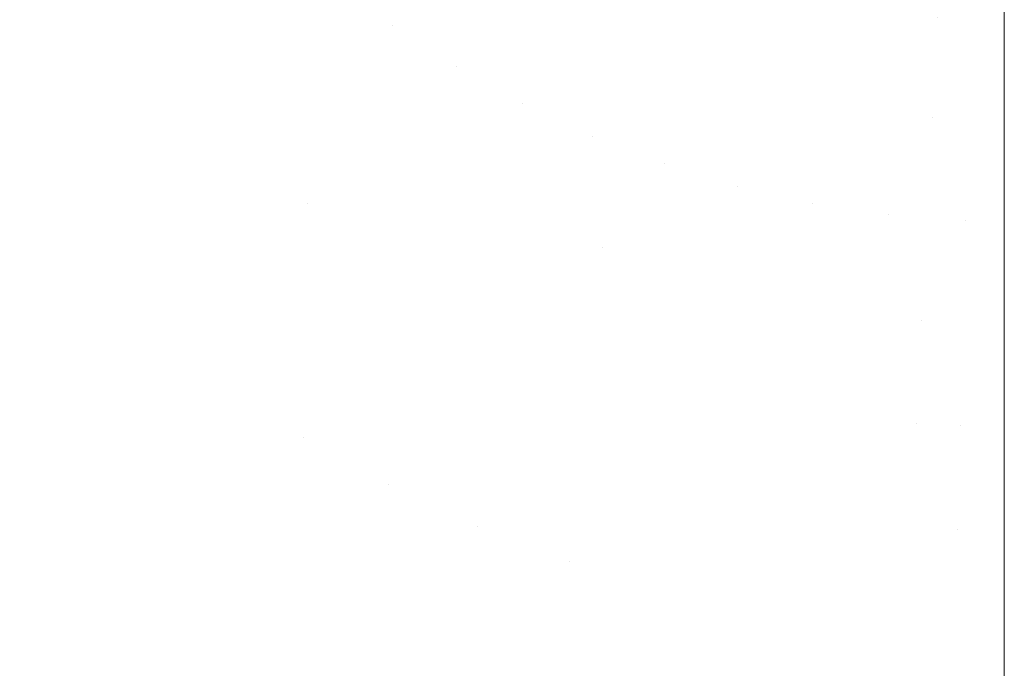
# Model space of a CAD drawing. Header units: centimetres. Extents: x -21.6 to 22.7, y 3.4 to 5.2.
# Tile 27 of 256: x -21.522 to -21.5034, y 3.4638 to 3.476. Entities that reach past the tile are written whole.
import ezdxf

# ---------------------------------------------------------------- set-up
doc = ezdxf.new("R2010")
doc.units = ezdxf.units.CM
doc.header["$LTSCALE"] = 2.54
doc.layers.add('Lucido design-1', color=7, linetype='Continuous')

# ---------------------------------------------------------------- blocks, each defined once
blk = doc.blocks.new('Gruppo-4-1')
at = {"color": 7, "linetype": 'Continuous', "lineweight": 9}
for points, invisible_edges in [([(-21.521898, 3.477369, -1872.22073), (-21.522879, 3.47858, -1872.22073), (-21.524076, 3.477249, -1872.221412), (-21.523035, 3.475964, -1872.221412)], 15), ([(-21.523035, 3.475964, -1873.009616), (-21.524076, 3.477249, -1873.009616), (-21.522879, 3.47858, -1873.010298), (-21.521898, 3.477369, -1873.010298)], 15), ([(-21.504679, 3.476063, -1872.218486), (-21.503423, 3.47433, -1872.218921), (-21.503423, 3.478568, -1872.217884)], 9), ([(-21.503423, 3.478568, -1873.013144), (-21.503423, 3.47433, -1873.012107), (-21.504679, 3.476063, -1873.012543)], 10), ([(22.630348, 3.47433, -1873.012107), (-21.503423, 3.47433, -1873.012107), (-21.503423, 3.478568, -1873.013144), (22.630348, 3.478568, -1873.013144)], 5), ([(-21.511278, 3.475895, -1872.218977), (-21.510708, 3.477659, -1872.218486), (-21.51182, 3.478225, -1872.218486), (-21.512476, 3.476506, -1872.218977)], 15), ([(-21.512476, 3.476506, -1873.012051), (-21.51182, 3.478225, -1873.012543), (-21.510708, 3.477659, -1873.012543), (-21.511278, 3.475895, -1873.012051)], 15), ([(-21.517587, 3.475609, -1872.220098), (-21.516674, 3.477194, -1872.219514), (-21.517732, 3.47813, -1872.219514), (-21.518717, 3.476609, -1872.220098)], 15), ([(-21.518717, 3.476609, -1873.01093), (-21.517732, 3.47813, -1873.011514), (-21.516674, 3.477194, -1873.011514), (-21.517587, 3.475609, -1873.01093)], 15), ([(-21.514726, 3.477948, -1872.218977), (-21.515554, 3.476317, -1872.219514), (-21.514374, 3.475506, -1872.219514), (-21.513627, 3.477192, -1872.218977)], 15), ([(-21.514971, 3.475903, -1873.011514), (-21.515554, 3.476317, -1873.011514), (-21.514726, 3.477948, -1873.012051), (-21.513627, 3.477192, -1873.012051)], 15), ([(-21.519779, 3.477663, -1872.220098), (-21.520842, 3.476198, -1872.22073), (-21.519711, 3.475075, -1872.22073), (-21.518717, 3.476609, -1872.220098)], 15), ([(-21.518717, 3.476609, -1873.01093), (-21.519711, 3.475075, -1873.010298), (-21.520842, 3.476198, -1873.010298), (-21.519779, 3.477663, -1873.01093)], 15), ([(-21.510038, 3.475367, -1872.218977), (-21.509558, 3.477169, -1872.218486), (-21.510708, 3.477659, -1872.218486), (-21.511278, 3.475895, -1872.218977)], 15), ([(-21.511278, 3.475895, -1873.012051), (-21.510708, 3.477659, -1873.012543), (-21.509558, 3.477169, -1873.012543), (-21.510038, 3.475367, -1873.012051)], 15), ([(-21.523035, 3.475964, -1872.221412), (-21.521914, 3.47472, -1872.221412), (-21.520842, 3.476198, -1872.22073), (-21.521898, 3.477369, -1872.22073)], 15), ([(-21.521898, 3.477369, -1873.010298), (-21.520842, 3.476198, -1873.010298), (-21.521914, 3.47472, -1873.009616), (-21.523035, 3.475964, -1873.009616)], 15), ([(-21.516389, 3.474671, -1872.220098), (-21.515554, 3.476317, -1872.219514), (-21.516674, 3.477194, -1872.219514), (-21.517587, 3.475609, -1872.220098)], 15), ([(-21.517587, 3.475609, -1873.01093), (-21.516674, 3.477194, -1873.011514), (-21.515554, 3.476317, -1873.011514), (-21.516389, 3.474671, -1873.01093)], 15), ([(-21.513627, 3.477192, -1873.012051), (-21.514374, 3.475506, -1873.011514), (-21.514971, 3.475903, -1873.011514)], 11), ([(-21.513627, 3.477192, -1872.218977), (-21.514374, 3.475506, -1872.219514), (-21.51314, 3.474769, -1872.219514), (-21.512476, 3.476506, -1872.218977)], 15), ([(-21.513764, 3.475128, -1873.011514), (-21.514374, 3.475506, -1873.011514), (-21.513627, 3.477192, -1873.012051), (-21.512476, 3.476506, -1873.012051)], 15), ([(-21.50876, 3.474926, -1872.218977), (-21.508373, 3.47676, -1872.218486), (-21.509558, 3.477169, -1872.218486), (-21.510038, 3.475367, -1872.218977)], 15), ([(-21.510038, 3.475367, -1873.012051), (-21.509558, 3.477169, -1873.012543), (-21.508373, 3.47676, -1873.012543), (-21.50876, 3.474926, -1873.012051)], 15), ([(-21.507453, 3.474578, -1872.218977), (-21.507161, 3.476437, -1872.218486), (-21.508373, 3.47676, -1872.218486), (-21.50876, 3.474926, -1872.218977)], 15), ([(-21.50876, 3.474926, -1873.012051), (-21.508373, 3.47676, -1873.012543), (-21.507161, 3.476437, -1873.012543), (-21.507453, 3.474578, -1873.012051)], 15), ([(-21.518717, 3.476609, -1872.220098), (-21.519711, 3.475075, -1872.22073), (-21.518507, 3.47401, -1872.22073), (-21.517587, 3.475609, -1872.220098)], 15), ([(-21.517587, 3.475609, -1873.01093), (-21.518507, 3.47401, -1873.010298), (-21.519711, 3.475075, -1873.010298), (-21.518717, 3.476609, -1873.01093)], 15), ([(-21.512476, 3.476506, -1873.012051), (-21.51314, 3.474769, -1873.011514), (-21.513764, 3.475128, -1873.011514)], 11), ([(-21.512476, 3.476506, -1872.218977), (-21.51314, 3.474769, -1872.219514), (-21.511854, 3.474114, -1872.219514), (-21.511278, 3.475895, -1872.218977)], 15), ([(-21.512503, 3.474431, -1873.011514), (-21.51314, 3.474769, -1873.011514), (-21.512476, 3.476506, -1873.012051), (-21.511278, 3.475895, -1873.012051)], 15), ([(-21.506123, 3.474326, -1872.218977), (-21.505927, 3.476204, -1872.218486), (-21.507161, 3.476437, -1872.218486), (-21.507453, 3.474578, -1872.218977)], 15), ([(-21.507453, 3.474578, -1873.012051), (-21.507161, 3.476437, -1873.012543), (-21.505927, 3.476204, -1873.012543), (-21.506123, 3.474326, -1873.012051)], 15), ([(-21.520713, 3.473529, -1872.221412), (-21.519711, 3.475075, -1872.22073), (-21.520842, 3.476198, -1872.22073), (-21.521914, 3.47472, -1872.221412)], 15), ([(-21.521914, 3.47472, -1873.009616), (-21.520842, 3.476198, -1873.010298), (-21.519711, 3.475075, -1873.010298), (-21.520713, 3.473529, -1873.009616)], 15), ([(-21.515129, 3.473804, -1872.220098), (-21.514374, 3.475506, -1872.219514), (-21.515554, 3.476317, -1872.219514), (-21.516389, 3.474671, -1872.220098)], 15), ([(-21.516389, 3.474671, -1873.01093), (-21.515554, 3.476317, -1873.011514), (-21.514971, 3.475903, -1873.011514), (-21.515767, 3.474228, -1873.01093)], 15), ([(-21.504777, 3.474174, -1872.218977), (-21.504679, 3.476063, -1872.218486), (-21.505927, 3.476204, -1872.218486), (-21.506123, 3.474326, -1872.218977)], 15), ([(-21.506123, 3.474326, -1873.012051), (-21.505927, 3.476204, -1873.012543), (-21.504679, 3.476063, -1873.012543), (-21.504777, 3.474174, -1873.012051)], 15), ([(-21.503423, 3.47433, -1872.218921), (-21.504679, 3.476063, -1872.218486), (-21.504777, 3.474174, -1872.218977)], 11), ([(-21.504777, 3.474174, -1873.012051), (-21.504679, 3.476063, -1873.012543), (-21.503423, 3.47433, -1873.012107), (-21.503423, 3.474124, -1873.012047)], 11), ([(-21.524179, 3.474548, -1872.222145), (-21.522993, 3.473233, -1872.222145), (-21.521914, 3.47472, -1872.221412), (-21.523035, 3.475964, -1872.221412)], 15), ([(-21.523035, 3.475964, -1873.009616), (-21.521914, 3.47472, -1873.009616), (-21.522993, 3.473233, -1873.008883), (-21.524179, 3.474548, -1873.008883)], 15), ([(-21.515767, 3.474228, -1873.01093), (-21.514971, 3.475903, -1873.011514), (-21.514374, 3.475506, -1873.011514), (-21.515129, 3.473804, -1873.01093)], 15), ([(-21.511278, 3.475895, -1873.012051), (-21.511854, 3.474114, -1873.011514), (-21.512503, 3.474431, -1873.011514)], 11), ([(-21.511278, 3.475895, -1872.218977), (-21.511854, 3.474114, -1872.219514), (-21.510522, 3.473547, -1872.219514), (-21.510038, 3.475367, -1872.218977)], 15), ([(-21.511193, 3.473819, -1873.011514), (-21.511854, 3.474114, -1873.011514), (-21.511278, 3.475895, -1873.012051), (-21.510038, 3.475367, -1873.012051)], 15), ([(-21.517587, 3.475609, -1872.220098), (-21.518507, 3.47401, -1872.22073), (-21.517232, 3.473011, -1872.22073), (-21.516389, 3.474671, -1872.220098)], 15), ([(-21.516389, 3.474671, -1873.01093), (-21.517232, 3.473011, -1873.010298), (-21.518507, 3.47401, -1873.010298), (-21.517587, 3.475609, -1873.01093)], 15), ([(-21.513809, 3.473017, -1872.220098), (-21.51314, 3.474769, -1872.219514), (-21.514374, 3.475506, -1872.219514), (-21.515129, 3.473804, -1872.220098)], 15), ([(-21.515129, 3.473804, -1873.01093), (-21.514374, 3.475506, -1873.011514), (-21.513764, 3.475128, -1873.011514), (-21.514476, 3.4734, -1873.01093)], 15), ([(-21.510038, 3.475367, -1873.012051), (-21.510522, 3.473547, -1873.011514), (-21.511193, 3.473819, -1873.011514)], 11), ([(-21.510038, 3.475367, -1872.218977), (-21.510522, 3.473547, -1872.219514), (-21.509151, 3.473074, -1872.219514), (-21.50876, 3.474926, -1872.218977)], 15), ([(-21.509841, 3.473298, -1873.011514), (-21.510522, 3.473547, -1873.011514), (-21.510038, 3.475367, -1873.012051), (-21.50876, 3.474926, -1873.012051)], 15), ([(-21.519435, 3.472398, -1872.221412), (-21.518507, 3.47401, -1872.22073), (-21.519711, 3.475075, -1872.22073), (-21.520713, 3.473529, -1872.221412)], 15), ([(-21.520713, 3.473529, -1873.009616), (-21.519711, 3.475075, -1873.010298), (-21.518507, 3.47401, -1873.010298), (-21.519435, 3.472398, -1873.009616)], 15), ([(-21.514476, 3.4734, -1873.01093), (-21.513764, 3.475128, -1873.011514), (-21.51314, 3.474769, -1873.011514), (-21.513809, 3.473017, -1873.01093)], 15), ([(-21.50876, 3.474926, -1873.012051), (-21.509151, 3.473074, -1873.011514), (-21.509841, 3.473298, -1873.011514)], 11), ([(-21.50876, 3.474926, -1872.218977), (-21.509151, 3.473074, -1872.219514), (-21.507748, 3.4727, -1872.219514), (-21.507453, 3.474578, -1872.218977)], 15), ([(-21.508454, 3.472874, -1873.011514), (-21.509151, 3.473074, -1873.011514), (-21.50876, 3.474926, -1873.012051), (-21.507453, 3.474578, -1873.012051)], 15), ([(-21.521914, 3.47472, -1872.221412), (-21.522993, 3.473233, -1872.222145), (-21.521722, 3.471971, -1872.222145), (-21.520713, 3.473529, -1872.221412)], 15), ([(-21.520713, 3.473529, -1873.009616), (-21.521722, 3.471971, -1873.008883), (-21.522993, 3.473233, -1873.008883), (-21.521914, 3.47472, -1873.009616)], 15), ([(-21.512434, 3.472316, -1872.220098), (-21.511854, 3.474114, -1872.219514), (-21.51314, 3.474769, -1872.219514), (-21.513809, 3.473017, -1872.220098)], 15), ([(-21.513809, 3.473017, -1873.01093), (-21.51314, 3.474769, -1873.011514), (-21.512503, 3.474431, -1873.011514), (-21.513128, 3.472655, -1873.01093)], 15), ([(-21.516389, 3.474671, -1872.220098), (-21.517232, 3.473011, -1872.22073), (-21.51589, 3.472088, -1872.22073), (-21.515129, 3.473804, -1872.220098)], 15), ([(-21.515767, 3.474228, -1873.01093), (-21.516569, 3.47254, -1873.010298), (-21.517232, 3.473011, -1873.010298), (-21.516389, 3.474671, -1873.01093)], 15), ([(-21.507453, 3.474578, -1873.012051), (-21.507748, 3.4727, -1873.011514), (-21.508454, 3.472874, -1873.011514)], 11), ([(-21.507453, 3.474578, -1872.218977), (-21.507748, 3.4727, -1872.219514), (-21.506321, 3.47243, -1872.219514), (-21.506123, 3.474326, -1872.218977)], 15), ([(-21.507037, 3.472552, -1873.011514), (-21.507748, 3.4727, -1873.011514), (-21.507453, 3.474578, -1873.012051), (-21.506123, 3.474326, -1873.012051)], 15), ([(-21.513128, 3.472655, -1873.01093), (-21.512503, 3.474431, -1873.011514), (-21.511854, 3.474114, -1873.011514), (-21.512434, 3.472316, -1873.01093)], 15), ([(-21.506123, 3.474326, -1873.012051), (-21.506321, 3.47243, -1873.011514), (-21.507037, 3.472552, -1873.011514)], 11), ([(-21.506123, 3.474326, -1872.218977), (-21.506321, 3.47243, -1872.219514), (-21.504876, 3.472267, -1872.219514), (-21.504777, 3.474174, -1872.218977)], 15), ([(-21.5056, 3.472335, -1873.011514), (-21.506321, 3.47243, -1873.011514), (-21.506123, 3.474326, -1873.012051), (-21.504777, 3.474174, -1873.012051)], 15), ([(-21.504777, 3.474174, -1872.218977), (-21.504876, 3.472267, -1872.219514), (-21.503423, 3.472219, -1872.219537), (-21.503423, 3.47433, -1872.218921)], 11), ([(22.630348, 3.47433, -1873.012107), (22.630348, 3.472219, -1873.011491), (-21.503423, 3.472219, -1873.011491), (-21.503423, 3.474124, -1873.012047)], 10), ([(-21.503423, 3.474124, -1873.012047), (-21.503423, 3.47433, -1873.012107), (22.630348, 3.47433, -1873.012107)], 10), ([(-21.515129, 3.473804, -1873.01093), (-21.51589, 3.472088, -1873.010298), (-21.516569, 3.47254, -1873.010298), (-21.515767, 3.474228, -1873.01093)], 15), ([(-21.504777, 3.474174, -1873.012051), (-21.504876, 3.472267, -1873.011514), (-21.5056, 3.472335, -1873.011514)], 11), ([(-21.50415, 3.472226, -1873.011514), (-21.504876, 3.472267, -1873.011514), (-21.504777, 3.474174, -1873.012051), (-21.503423, 3.474124, -1873.012047)], 15), ([(-21.518082, 3.471338, -1872.221412), (-21.517232, 3.473011, -1872.22073), (-21.518507, 3.47401, -1872.22073), (-21.519435, 3.472398, -1872.221412)], 15), ([(-21.519435, 3.472398, -1873.009616), (-21.518507, 3.47401, -1873.010298), (-21.517232, 3.473011, -1873.010298), (-21.518082, 3.471338, -1873.009616)], 15), ([(-21.511011, 3.47171, -1872.220098), (-21.510522, 3.473547, -1872.219514), (-21.511854, 3.474114, -1872.219514), (-21.512434, 3.472316, -1872.220098)], 15), ([(-21.512434, 3.472316, -1873.01093), (-21.511854, 3.474114, -1873.011514), (-21.511193, 3.473819, -1873.011514), (-21.511728, 3.472001, -1873.01093)], 15), ([(-21.503423, 3.474124, -1873.012047), (-21.503423, 3.472219, -1873.011491), (-21.50415, 3.472226, -1873.011514)], 10), ([(-21.515129, 3.473804, -1872.220098), (-21.51589, 3.472088, -1872.22073), (-21.514484, 3.471249, -1872.22073), (-21.513809, 3.473017, -1872.220098)], 15), ([(-21.514476, 3.4734, -1873.01093), (-21.515194, 3.471658, -1873.010298), (-21.51589, 3.472088, -1873.010298), (-21.515129, 3.473804, -1873.01093)], 15), ([(-21.511728, 3.472001, -1873.01093), (-21.511193, 3.473819, -1873.011514), (-21.510522, 3.473547, -1873.011514), (-21.511011, 3.47171, -1873.01093)], 15), ([(-21.520713, 3.473529, -1872.221412), (-21.521722, 3.471971, -1872.222145), (-21.52037, 3.470775, -1872.222145), (-21.519435, 3.472398, -1872.221412)], 15), ([(-21.519435, 3.472398, -1873.009616), (-21.52037, 3.470775, -1873.008883), (-21.521722, 3.471971, -1873.008883), (-21.520713, 3.473529, -1873.009616)], 15), ([(-21.513809, 3.473017, -1873.01093), (-21.514484, 3.471249, -1873.010298), (-21.515194, 3.471658, -1873.010298), (-21.514476, 3.4734, -1873.01093)], 15), ([(-21.509546, 3.471204, -1872.220098), (-21.509151, 3.473074, -1872.219514), (-21.510522, 3.473547, -1872.219514), (-21.511011, 3.47171, -1872.220098)], 15), ([(-21.511011, 3.47171, -1873.01093), (-21.510522, 3.473547, -1873.011514), (-21.509841, 3.473298, -1873.011514)], 11), ([(-21.522738, 3.470404, -1872.222932), (-21.521722, 3.471971, -1872.222145), (-21.522993, 3.473233, -1872.222145), (-21.524079, 3.471735, -1872.222932)], 15), ([(-21.524079, 3.471735, -1873.008096), (-21.522993, 3.473233, -1873.008883), (-21.521722, 3.471971, -1873.008883), (-21.522738, 3.470404, -1873.008096)], 15), ([(-21.509841, 3.473298, -1873.011514), (-21.510729, 3.469574, -1873.010298), (-21.511011, 3.47171, -1873.01093)], 11), ([(-21.509841, 3.473298, -1873.011514), (-21.509151, 3.473074, -1873.011514), (-21.509944, 3.469319, -1873.010298), (-21.510729, 3.469574, -1873.010298)], 15), ([(-21.513809, 3.473017, -1872.220098), (-21.514484, 3.471249, -1872.22073), (-21.51302, 3.470503, -1872.22073), (-21.512434, 3.472316, -1872.220098)], 15), ([(-21.513128, 3.472655, -1873.01093), (-21.513759, 3.470864, -1873.010298), (-21.514484, 3.471249, -1873.010298), (-21.513809, 3.473017, -1873.01093)], 15), ([(-21.50915, 3.469092, -1873.010298), (-21.509944, 3.469319, -1873.010298), (-21.509151, 3.473074, -1873.011514), (-21.508454, 3.472874, -1873.011514)], 15), ([(-21.508046, 3.470805, -1872.220098), (-21.507748, 3.4727, -1872.219514), (-21.509151, 3.473074, -1872.219514), (-21.509546, 3.471204, -1872.220098)], 15), ([(-21.516656, 3.470358, -1872.221412), (-21.51589, 3.472088, -1872.22073), (-21.517232, 3.473011, -1872.22073), (-21.518082, 3.471338, -1872.221412)], 15), ([(-21.518082, 3.471338, -1873.009616), (-21.517232, 3.473011, -1873.010298), (-21.516569, 3.47254, -1873.010298)], 11), ([(-21.508454, 3.472874, -1873.011514), (-21.507748, 3.4727, -1873.011514), (-21.508347, 3.468894, -1873.010298), (-21.50915, 3.469092, -1873.010298)], 15), ([(-21.512434, 3.472316, -1873.01093), (-21.51302, 3.470503, -1873.010298), (-21.513759, 3.470864, -1873.010298), (-21.513128, 3.472655, -1873.01093)], 15), ([(-21.507537, 3.468725, -1873.010298), (-21.508347, 3.468894, -1873.010298), (-21.507748, 3.4727, -1873.011514), (-21.507037, 3.472552, -1873.011514)], 15), ([(-21.50652, 3.470516, -1872.220098), (-21.506321, 3.47243, -1872.219514), (-21.507748, 3.4727, -1872.219514), (-21.508046, 3.470805, -1872.220098)], 15), ([(-21.516569, 3.47254, -1873.010298), (-21.51589, 3.472088, -1873.010298), (-21.516656, 3.470358, -1873.009616), (-21.518082, 3.471338, -1873.009616)], 15), ([(-21.507037, 3.472552, -1873.011514), (-21.506321, 3.47243, -1873.011514), (-21.506722, 3.468586, -1873.010298), (-21.507537, 3.468725, -1873.010298)], 15), ([(-21.519435, 3.472398, -1872.221412), (-21.52037, 3.470775, -1872.222145), (-21.518937, 3.469653, -1872.222145), (-21.518082, 3.471338, -1872.221412)], 15), ([(-21.518082, 3.471338, -1873.009616), (-21.518937, 3.469653, -1873.008883), (-21.52037, 3.470775, -1873.008883), (-21.519435, 3.472398, -1873.009616)], 15), ([(-21.512434, 3.472316, -1872.220098), (-21.51302, 3.470503, -1872.22073), (-21.511504, 3.469857, -1872.22073), (-21.511011, 3.47171, -1872.220098)], 15), ([(-21.511728, 3.472001, -1873.01093), (-21.512268, 3.470167, -1873.010298), (-21.51302, 3.470503, -1873.010298), (-21.512434, 3.472316, -1873.01093)], 15), ([(-21.505901, 3.468478, -1873.010298), (-21.506722, 3.468586, -1873.010298), (-21.506321, 3.47243, -1873.011514), (-21.5056, 3.472335, -1873.011514)], 15), ([(-21.504976, 3.470342, -1872.220098), (-21.504876, 3.472267, -1872.219514), (-21.506321, 3.47243, -1872.219514), (-21.50652, 3.470516, -1872.220098)], 15), ([(-21.5056, 3.472335, -1873.011514), (-21.504876, 3.472267, -1873.011514), (-21.505077, 3.4684, -1873.010298), (-21.505901, 3.468478, -1873.010298)], 15), ([(-21.515164, 3.469468, -1872.221412), (-21.514484, 3.471249, -1872.22073), (-21.51589, 3.472088, -1872.22073), (-21.516656, 3.470358, -1872.221412)], 15), ([(-21.516656, 3.470358, -1873.009616), (-21.51589, 3.472088, -1873.010298), (-21.515194, 3.471658, -1873.010298), (-21.515918, 3.469901, -1873.009616)], 15), ([(-21.504251, 3.468354, -1873.010298), (-21.505077, 3.4684, -1873.010298), (-21.504876, 3.472267, -1873.011514), (-21.50415, 3.472226, -1873.011514)], 15), ([(-21.503423, 3.472219, -1872.219537), (-21.504876, 3.472267, -1872.219514), (-21.504976, 3.470342, -1872.220098)], 11), ([(-21.504976, 3.470342, -1872.220098), (-21.503423, 3.470141, -1872.220142), (-21.503423, 3.472219, -1872.219537)], 9), ([(-21.503423, 3.470141, -1873.010886), (-21.504251, 3.468354, -1873.010298), (-21.50415, 3.472226, -1873.011514)], 11), ([(-21.50415, 3.472226, -1873.011514), (-21.503423, 3.472219, -1873.011491), (-21.503423, 3.470141, -1873.010886)], 9), ([(22.630348, 3.472219, -1873.011491), (22.630348, 3.470141, -1873.010886), (-21.503423, 3.470141, -1873.010886), (-21.503423, 3.472219, -1873.011491)], 10), ([(-21.52131, 3.469141, -1872.222932), (-21.52037, 3.470775, -1872.222145), (-21.521722, 3.471971, -1872.222145), (-21.522738, 3.470404, -1872.222932)], 15), ([(-21.522738, 3.470404, -1873.008096), (-21.521722, 3.471971, -1873.008883), (-21.52037, 3.470775, -1873.008883), (-21.52131, 3.469141, -1873.008096)], 15), ([(-21.511011, 3.47171, -1873.01093), (-21.511504, 3.469857, -1873.010298), (-21.512268, 3.470167, -1873.010298), (-21.511728, 3.472001, -1873.01093)], 15), ([(-21.515918, 3.469901, -1873.009616), (-21.515194, 3.471658, -1873.010298), (-21.514484, 3.471249, -1873.010298), (-21.515164, 3.469468, -1873.009616)], 15), ([(-21.511011, 3.47171, -1872.220098), (-21.511504, 3.469857, -1872.22073), (-21.509944, 3.469319, -1872.22073), (-21.509546, 3.471204, -1872.220098)], 15), ([(-21.510729, 3.469574, -1873.010298), (-21.511504, 3.469857, -1873.010298), (-21.511011, 3.47171, -1873.01093)], 11), ([(-21.518082, 3.471338, -1872.221412), (-21.518937, 3.469653, -1872.222145), (-21.517429, 3.468616, -1872.222145), (-21.516656, 3.470358, -1872.221412)], 15), ([(-21.516656, 3.470358, -1873.009616), (-21.517429, 3.468616, -1873.008883), (-21.518937, 3.469653, -1873.008883), (-21.518082, 3.471338, -1873.009616)], 15), ([(-21.51361, 3.468676, -1872.221412), (-21.51302, 3.470503, -1872.22073), (-21.514484, 3.471249, -1872.22073), (-21.515164, 3.469468, -1872.221412)], 15), ([(-21.515164, 3.469468, -1873.009616), (-21.514484, 3.471249, -1873.010298), (-21.513759, 3.470864, -1873.010298), (-21.514395, 3.469059, -1873.009616)], 15), ([(-21.509546, 3.471204, -1872.220098), (-21.509944, 3.469319, -1872.22073), (-21.508347, 3.468894, -1872.22073), (-21.508046, 3.470805, -1872.220098)], 15), ([(-21.514395, 3.469059, -1873.009616), (-21.513759, 3.470864, -1873.010298), (-21.51302, 3.470503, -1873.010298), (-21.51361, 3.468676, -1873.009616)], 15), ([(-21.508046, 3.470805, -1872.220098), (-21.508347, 3.468894, -1872.22073), (-21.506722, 3.468586, -1872.22073), (-21.50652, 3.470516, -1872.220098)], 15), ([(-21.519798, 3.467957, -1872.222932), (-21.518937, 3.469653, -1872.222145), (-21.52037, 3.470775, -1872.222145), (-21.52131, 3.469141, -1872.222932)], 15), ([(-21.52131, 3.469141, -1873.008096), (-21.52037, 3.470775, -1873.008883), (-21.518937, 3.469653, -1873.008883), (-21.519798, 3.467957, -1873.008096)], 15), ([(-21.512001, 3.46799, -1872.221412), (-21.511504, 3.469857, -1872.22073), (-21.51302, 3.470503, -1872.22073), (-21.51361, 3.468676, -1872.221412)], 15), ([(-21.51361, 3.468676, -1873.009616), (-21.51302, 3.470503, -1873.010298), (-21.512268, 3.470167, -1873.010298), (-21.512812, 3.468319, -1873.009616)], 15), ([(-21.50652, 3.470516, -1872.220098), (-21.506722, 3.468586, -1872.22073), (-21.505077, 3.4684, -1872.22073), (-21.504976, 3.470342, -1872.220098)], 15), ([(-21.522738, 3.470404, -1872.222932), (-21.523759, 3.468828, -1872.223773), (-21.522256, 3.467498, -1872.223773), (-21.52131, 3.469141, -1872.222932)], 15), ([(-21.52131, 3.469141, -1873.008096), (-21.522256, 3.467498, -1873.007255), (-21.523759, 3.468828, -1873.007255), (-21.522738, 3.470404, -1873.008096)], 15), ([(-21.516656, 3.470358, -1872.221412), (-21.517429, 3.468616, -1872.222145), (-21.515849, 3.467674, -1872.222145), (-21.515164, 3.469468, -1872.221412)], 15), ([(-21.515918, 3.469901, -1873.009616), (-21.516648, 3.468132, -1873.008883), (-21.517429, 3.468616, -1873.008883), (-21.516656, 3.470358, -1873.009616)], 15), ([(-21.504976, 3.470342, -1872.220098), (-21.505077, 3.4684, -1872.22073), (-21.503423, 3.470141, -1872.220142)], 11), ([(-21.512812, 3.468319, -1873.009616), (-21.512268, 3.470167, -1873.010298), (-21.511504, 3.469857, -1873.010298), (-21.512001, 3.46799, -1873.009616)], 15), ([(-21.503423, 3.46601, -1872.221545), (-21.503423, 3.470141, -1872.220142), (-21.505077, 3.4684, -1872.22073)], 10), ([(-21.504251, 3.468354, -1873.010298), (-21.503423, 3.470141, -1873.010886), (-21.503423, 3.46601, -1873.009483)], 9), ([(22.630348, 3.46601, -1873.009483), (-21.503423, 3.46601, -1873.009483), (-21.503423, 3.470141, -1873.010886), (22.630348, 3.470141, -1873.010886)], 5), ([(-21.515164, 3.469468, -1873.009616), (-21.515849, 3.467674, -1873.008883), (-21.516648, 3.468132, -1873.008883), (-21.515918, 3.469901, -1873.009616)], 15), ([(-21.510345, 3.467419, -1872.221412), (-21.509944, 3.469319, -1872.22073), (-21.511504, 3.469857, -1872.22073), (-21.512001, 3.46799, -1872.221412)], 15), ([(-21.512001, 3.46799, -1873.009616), (-21.511504, 3.469857, -1873.010298), (-21.510729, 3.469574, -1873.010298), (-21.511179, 3.46769, -1873.009616)], 15), ([(-21.518206, 3.466862, -1872.222932), (-21.517429, 3.468616, -1872.222145), (-21.518937, 3.469653, -1872.222145), (-21.519798, 3.467957, -1872.222932)], 15), ([(-21.519798, 3.467957, -1873.008096), (-21.518937, 3.469653, -1873.008883), (-21.517429, 3.468616, -1873.008883), (-21.518206, 3.466862, -1873.008096)], 15), ([(-21.511179, 3.46769, -1873.009616), (-21.510729, 3.469574, -1873.010298), (-21.509944, 3.469319, -1873.010298), (-21.510345, 3.467419, -1873.009616)], 15), ([(-21.515164, 3.469468, -1872.221412), (-21.515849, 3.467674, -1872.222145), (-21.514205, 3.466835, -1872.222145), (-21.51361, 3.468676, -1872.221412)], 15), ([(-21.514395, 3.469059, -1873.009616), (-21.515035, 3.467241, -1873.008883), (-21.515849, 3.467674, -1873.008883), (-21.515164, 3.469468, -1873.009616)], 15), ([(-21.50865, 3.466967, -1872.221412), (-21.508347, 3.468894, -1872.22073), (-21.509944, 3.469319, -1872.22073), (-21.510345, 3.467419, -1872.221412)], 15), ([(-21.510345, 3.467419, -1873.009616), (-21.509944, 3.469319, -1873.010298), (-21.50915, 3.469092, -1873.010298), (-21.509502, 3.467178, -1873.009616)], 15), ([(-21.52131, 3.469141, -1872.222932), (-21.522256, 3.467498, -1872.223773), (-21.520664, 3.466251, -1872.223773), (-21.519798, 3.467957, -1872.222932)], 15), ([(-21.519798, 3.467957, -1873.008096), (-21.520664, 3.466251, -1873.007255), (-21.522256, 3.467498, -1873.007255), (-21.52131, 3.469141, -1873.008096)], 15), ([(-21.51361, 3.468676, -1873.009616), (-21.514205, 3.466835, -1873.008883), (-21.515035, 3.467241, -1873.008883), (-21.514395, 3.469059, -1873.009616)], 15), ([(-21.509502, 3.467178, -1873.009616), (-21.50915, 3.469092, -1873.010298), (-21.508347, 3.468894, -1873.010298), (-21.50865, 3.466967, -1873.009616)], 15), ([(-21.506924, 3.466641, -1872.221412), (-21.506722, 3.468586, -1872.22073), (-21.508347, 3.468894, -1872.22073), (-21.50865, 3.466967, -1872.221412)], 15), ([(-21.50865, 3.466967, -1873.009616), (-21.508347, 3.468894, -1873.010298), (-21.507537, 3.468725, -1873.010298), (-21.50779, 3.466788, -1873.009616)], 15), ([(-21.516539, 3.465868, -1872.222932), (-21.515849, 3.467674, -1872.222145), (-21.517429, 3.468616, -1872.222145), (-21.518206, 3.466862, -1872.222932)], 15), ([(-21.518206, 3.466862, -1873.008096), (-21.517429, 3.468616, -1873.008883), (-21.516648, 3.468132, -1873.008883)], 11), ([(-21.51361, 3.468676, -1872.221412), (-21.514205, 3.466835, -1872.222145), (-21.512502, 3.46611, -1872.222145), (-21.512001, 3.46799, -1872.221412)], 15), ([(-21.512812, 3.468319, -1873.009616), (-21.51336, 3.466458, -1873.008883), (-21.514205, 3.466835, -1873.008883), (-21.51361, 3.468676, -1873.009616)], 15), ([(-21.50779, 3.466788, -1873.009616), (-21.507537, 3.468725, -1873.010298), (-21.506722, 3.468586, -1873.010298), (-21.506924, 3.466641, -1873.009616)], 15), ([(-21.505179, 3.466444, -1872.221412), (-21.505077, 3.4684, -1872.22073), (-21.506722, 3.468586, -1872.22073), (-21.506924, 3.466641, -1872.221412)], 15), ([(-21.506924, 3.466641, -1873.009616), (-21.506722, 3.468586, -1873.010298), (-21.505901, 3.468478, -1873.010298), (-21.506054, 3.466526, -1873.009616)], 15), ([(-21.506054, 3.466526, -1873.009616), (-21.505901, 3.468478, -1873.010298), (-21.505077, 3.4684, -1873.010298), (-21.505179, 3.466444, -1873.009616)], 15), ([(-21.505077, 3.4684, -1872.22073), (-21.505179, 3.466444, -1872.221412), (-21.503423, 3.46601, -1872.221545)], 11), ([(-21.505179, 3.466444, -1873.009616), (-21.505077, 3.4684, -1873.010298), (-21.504251, 3.468354, -1873.010298), (-21.504302, 3.466394, -1873.009616)], 15), ([(-21.512001, 3.46799, -1873.009616), (-21.512502, 3.46611, -1873.008883), (-21.51336, 3.466458, -1873.008883), (-21.512812, 3.468319, -1873.009616)], 15), ([(-21.503423, 3.46601, -1873.009483), (-21.504302, 3.466394, -1873.009616), (-21.504251, 3.468354, -1873.010298)], 11), ([(-21.516648, 3.468132, -1873.008883), (-21.515849, 3.467674, -1873.008883), (-21.516539, 3.465868, -1873.008096), (-21.518206, 3.466862, -1873.008096)], 15), ([(-21.519798, 3.467957, -1872.222932), (-21.520664, 3.466251, -1872.223773), (-21.518988, 3.465099, -1872.223773), (-21.518206, 3.466862, -1872.222932)], 15), ([(-21.518206, 3.466862, -1873.008096), (-21.518988, 3.465099, -1873.007255), (-21.520664, 3.466251, -1873.007255), (-21.519798, 3.467957, -1873.008096)], 15), ([(-21.512001, 3.46799, -1872.221412), (-21.512502, 3.46611, -1872.222145), (-21.510749, 3.465505, -1872.222145), (-21.510345, 3.467419, -1872.221412)], 15), ([(-21.511179, 3.46769, -1873.009616), (-21.511631, 3.465792, -1873.008883), (-21.512502, 3.46611, -1873.008883), (-21.512001, 3.46799, -1873.009616)], 15), ([(-21.514803, 3.464983, -1872.222932), (-21.514205, 3.466835, -1872.222145), (-21.515849, 3.467674, -1872.222145), (-21.516539, 3.465868, -1872.222932)], 15), ([(-21.516539, 3.465868, -1873.008096), (-21.515849, 3.467674, -1873.008883), (-21.515035, 3.467241, -1873.008883)], 11), ([(-21.510345, 3.467419, -1873.009616), (-21.510749, 3.465505, -1873.008883), (-21.511631, 3.465792, -1873.008883), (-21.511179, 3.46769, -1873.009616)], 15), ([(-21.521534, 3.464537, -1872.224671), (-21.520664, 3.466251, -1872.223773), (-21.522256, 3.467498, -1872.223773), (-21.523207, 3.465847, -1872.224671)], 15), ([(-21.523207, 3.465847, -1873.006357), (-21.522256, 3.467498, -1873.007255), (-21.520664, 3.466251, -1873.007255), (-21.521534, 3.464537, -1873.006357)], 15), ([(-21.510345, 3.467419, -1872.221412), (-21.510749, 3.465505, -1872.222145), (-21.508955, 3.465027, -1872.222145), (-21.50865, 3.466967, -1872.221412)], 15), ([(-21.509502, 3.467178, -1873.009616), (-21.509857, 3.46525, -1873.008883), (-21.510749, 3.465505, -1873.008883), (-21.510345, 3.467419, -1873.009616)], 15), ([(-21.515035, 3.467241, -1873.008883), (-21.514205, 3.466835, -1873.008883), (-21.514803, 3.464983, -1873.008096), (-21.516539, 3.465868, -1873.008096)], 15), ([(-21.50865, 3.466967, -1873.009616), (-21.508955, 3.465027, -1873.008883), (-21.509857, 3.46525, -1873.008883), (-21.509502, 3.467178, -1873.009616)], 15), ([(-21.50865, 3.466967, -1872.221412), (-21.508955, 3.465027, -1872.222145), (-21.507129, 3.464682, -1872.222145), (-21.506924, 3.466641, -1872.221412)], 15), ([(-21.50779, 3.466788, -1873.009616), (-21.508045, 3.464837, -1873.008883), (-21.508955, 3.465027, -1873.008883), (-21.50865, 3.466967, -1873.009616)], 15), ([(-21.518206, 3.466862, -1872.222932), (-21.518988, 3.465099, -1872.223773), (-21.517233, 3.464051, -1872.223773), (-21.516539, 3.465868, -1872.222932)], 15), ([(-21.516539, 3.465868, -1873.008096), (-21.517233, 3.464051, -1873.007255), (-21.518988, 3.465099, -1873.007255), (-21.518206, 3.466862, -1873.008096)], 15), ([(-21.513006, 3.464217, -1872.222932), (-21.512502, 3.46611, -1872.222145), (-21.514205, 3.466835, -1872.222145), (-21.514803, 3.464983, -1872.222932)], 15), ([(-21.514803, 3.464983, -1873.008096), (-21.514205, 3.466835, -1873.008883), (-21.51336, 3.466458, -1873.008883)], 11), ([(-21.506924, 3.466641, -1873.009616), (-21.507129, 3.464682, -1873.008883), (-21.508045, 3.464837, -1873.008883), (-21.50779, 3.466788, -1873.009616)], 15), ([(-21.506924, 3.466641, -1872.221412), (-21.507129, 3.464682, -1872.222145), (-21.505281, 3.464473, -1872.222145), (-21.505179, 3.466444, -1872.221412)], 15), ([(-21.506054, 3.466526, -1873.009616), (-21.506207, 3.46456, -1873.008883), (-21.507129, 3.464682, -1873.008883), (-21.506924, 3.466641, -1873.009616)], 15), ([(-21.505179, 3.466444, -1873.009616), (-21.505281, 3.464473, -1873.008883), (-21.506207, 3.46456, -1873.008883), (-21.506054, 3.466526, -1873.009616)], 15), ([(-21.51336, 3.466458, -1873.008883), (-21.512502, 3.46611, -1873.008883), (-21.513006, 3.464217, -1873.008096), (-21.514803, 3.464983, -1873.008096)], 15), ([(-21.505179, 3.466444, -1872.221412), (-21.505281, 3.464473, -1872.222145), (-21.503423, 3.46601, -1872.221545)], 11), ([(-21.504302, 3.466394, -1873.009616), (-21.504353, 3.46442, -1873.008883), (-21.505281, 3.464473, -1873.008883), (-21.505179, 3.466444, -1873.009616)], 15), ([(-21.503423, 3.46601, -1873.009483), (-21.504353, 3.46442, -1873.008883), (-21.504302, 3.466394, -1873.009616)], 11), ([(-21.519773, 3.463326, -1872.224671), (-21.518988, 3.465099, -1872.223773), (-21.520664, 3.466251, -1872.223773), (-21.521534, 3.464537, -1872.224671)], 15), ([(-21.521534, 3.464537, -1873.006357), (-21.520664, 3.466251, -1873.007255), (-21.518988, 3.465099, -1873.007255), (-21.519773, 3.463326, -1873.006357)], 15), ([(-21.511156, 3.463579, -1872.222932), (-21.510749, 3.465505, -1872.222145), (-21.512502, 3.46611, -1872.222145), (-21.513006, 3.464217, -1872.222932)], 15), ([(-21.513006, 3.464217, -1873.008096), (-21.512502, 3.46611, -1873.008883), (-21.511631, 3.465792, -1873.008883)], 11), ([(-21.503423, 3.461944, -1872.223126), (-21.503423, 3.46601, -1872.221545), (-21.505281, 3.464473, -1872.222145), (-21.505384, 3.462489, -1872.222932)], 14), ([(-21.504404, 3.462434, -1873.008096), (-21.504353, 3.46442, -1873.008883), (-21.503423, 3.46601, -1873.009483), (-21.503423, 3.461944, -1873.007902)], 11), ([(22.630348, 3.461944, -1873.007902), (-21.503423, 3.461944, -1873.007902), (-21.503423, 3.46601, -1873.009483), (22.630348, 3.46601, -1873.009483)], 5), ([(-21.523207, 3.465847, -1872.224671), (-21.524161, 3.464189, -1872.225626), (-21.522408, 3.462816, -1872.225626), (-21.521534, 3.464537, -1872.224671)], 15), ([(-21.521534, 3.464537, -1873.006357), (-21.522408, 3.462816, -1873.005402), (-21.524161, 3.464189, -1873.005402), (-21.523207, 3.465847, -1873.006357)], 15), ([(-21.516539, 3.465868, -1872.222932), (-21.517233, 3.464051, -1872.223773), (-21.515405, 3.46312, -1872.223773), (-21.514803, 3.464983, -1872.222932)], 15), ([(-21.514803, 3.464983, -1873.008096), (-21.515405, 3.46312, -1873.007255), (-21.517233, 3.464051, -1873.007255), (-21.516539, 3.465868, -1873.008096)], 15), ([(-21.511631, 3.465792, -1873.008883), (-21.510749, 3.465505, -1873.008883), (-21.511156, 3.463579, -1873.008096), (-21.513006, 3.464217, -1873.008096)], 15), ([(-21.509262, 3.463074, -1872.222932), (-21.508955, 3.465027, -1872.222145), (-21.510749, 3.465505, -1872.222145), (-21.511156, 3.463579, -1872.222932)], 15), ([(-21.511156, 3.463579, -1873.008096), (-21.510749, 3.465505, -1873.008883), (-21.509857, 3.46525, -1873.008883), (-21.510214, 3.463309, -1873.008096)], 15), ([(-21.510214, 3.463309, -1873.008096), (-21.509857, 3.46525, -1873.008883), (-21.508955, 3.465027, -1873.008883), (-21.509262, 3.463074, -1873.008096)], 15), ([(-21.51793, 3.462226, -1872.224671), (-21.517233, 3.464051, -1872.223773), (-21.518988, 3.465099, -1872.223773), (-21.519773, 3.463326, -1872.224671)], 15), ([(-21.519773, 3.463326, -1873.006357), (-21.518988, 3.465099, -1873.007255), (-21.517233, 3.464051, -1873.007255), (-21.51793, 3.462226, -1873.006357)], 15), ([(-21.514803, 3.464983, -1872.222932), (-21.515405, 3.46312, -1872.223773), (-21.513513, 3.462314, -1872.223773), (-21.513006, 3.464217, -1872.222932)], 15), ([(-21.513006, 3.464217, -1873.008096), (-21.513513, 3.462314, -1873.007255), (-21.515405, 3.46312, -1873.007255), (-21.514803, 3.464983, -1873.008096)], 15), ([(-21.507334, 3.46271, -1872.222932), (-21.507129, 3.464682, -1872.222145), (-21.508955, 3.465027, -1872.222145), (-21.509262, 3.463074, -1872.222932)], 15), ([(-21.509262, 3.463074, -1873.008096), (-21.508955, 3.465027, -1873.008883), (-21.508045, 3.464837, -1873.008883), (-21.508302, 3.462874, -1873.008096)], 15), ([(-21.508302, 3.462874, -1873.008096), (-21.508045, 3.464837, -1873.008883), (-21.507129, 3.464682, -1873.008883), (-21.507334, 3.46271, -1873.008096)], 15), ([(-21.505384, 3.462489, -1872.222932), (-21.505281, 3.464473, -1872.222145), (-21.507129, 3.464682, -1872.222145), (-21.507334, 3.46271, -1872.222932)], 15), ([(-21.507334, 3.46271, -1873.008096), (-21.507129, 3.464682, -1873.008883), (-21.506207, 3.46456, -1873.008883), (-21.506362, 3.462581, -1873.008096)], 15), ([(-21.521534, 3.464537, -1872.224671), (-21.522408, 3.462816, -1872.225626), (-21.520562, 3.461547, -1872.225626), (-21.519773, 3.463326, -1872.224671)], 15), ([(-21.519773, 3.463326, -1873.006357), (-21.520562, 3.461547, -1873.005402), (-21.522408, 3.462816, -1873.005402), (-21.521534, 3.464537, -1873.006357)], 15), ([(-21.506362, 3.462581, -1873.008096), (-21.506207, 3.46456, -1873.008883), (-21.505281, 3.464473, -1873.008883), (-21.505384, 3.462489, -1873.008096)], 15), ([(-21.505384, 3.462489, -1873.008096), (-21.505281, 3.464473, -1873.008883), (-21.504353, 3.46442, -1873.008883), (-21.504404, 3.462434, -1873.008096)], 15), ([(-21.513006, 3.464217, -1872.222932), (-21.513513, 3.462314, -1872.223773), (-21.511565, 3.461641, -1872.223773), (-21.511156, 3.463579, -1872.222932)], 15), ([(-21.511156, 3.463579, -1873.008096), (-21.511565, 3.461641, -1873.007255), (-21.513513, 3.462314, -1873.007255), (-21.513006, 3.464217, -1873.008096)], 15), ([(-21.51601, 3.461248, -1872.224671), (-21.515405, 3.46312, -1872.223773), (-21.517233, 3.464051, -1872.223773), (-21.51793, 3.462226, -1872.224671)], 15), ([(-21.51793, 3.462226, -1873.006357), (-21.517233, 3.464051, -1873.007255), (-21.515405, 3.46312, -1873.007255), (-21.51601, 3.461248, -1873.006357)], 15)]:
    blk.add_3dface(points, dxfattribs=dict(at, invisible_edges=invisible_edges))
blk = doc.blocks.new('Gruppo-5-1')
at = {"color": 7}
blk.add_blockref('Gruppo-4-1', (0, 0), dxfattribs=at)

msp = doc.modelspace()

# ---------------------------------------------------------------- block references
at = {"layer": 'Lucido design-1', "color": 7}
msp.add_blockref('Gruppo-5-1', (0, 0), dxfattribs=at)

doc.saveas('drawing.dxf')
